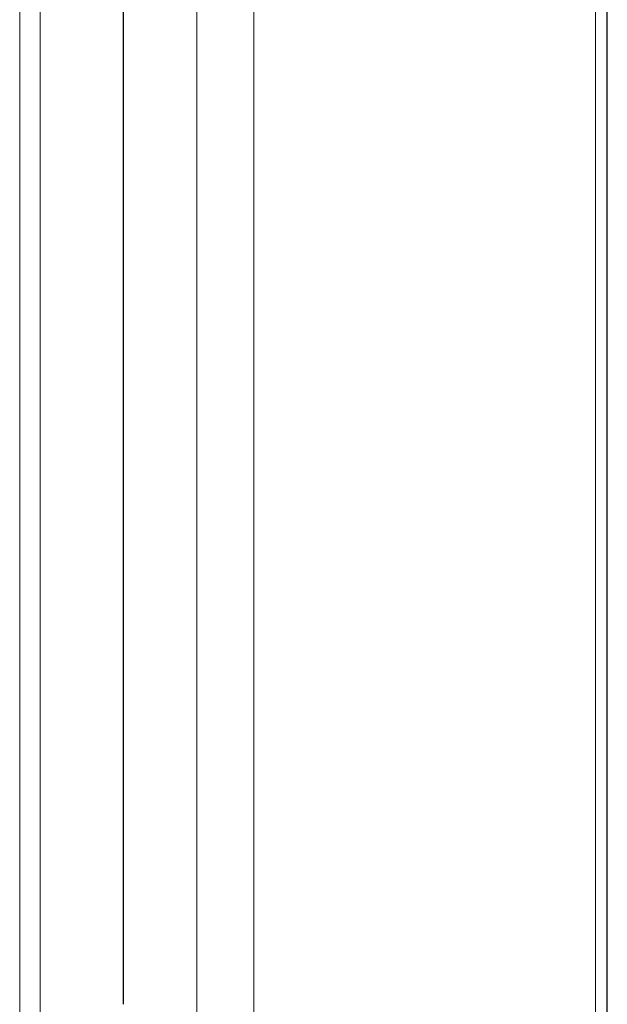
# Model space of a CAD drawing. Header units: millimetres. Extents: x 5 to 418, y 2 to 292.
# Tile 23 of 26: x 353 to 369, y 132 to 160. Entities that reach past the tile are written whole.
import ezdxf

# ---------------------------------------------------------------- set-up
doc = ezdxf.new("R2010")
doc.units = ezdxf.units.MM

msp = doc.modelspace()

# ---------------------------------------------------------------- linework, layer by layer
at = {"color": 7, "linetype": 'Continuous', "lineweight": 18}
for p, q in [((357.928, 215.4875), (357.928, 123.3816)), ((359.5119, 215.4875), (359.5119, 123.3816)), ((369.0154, 122.468), (369.0154, 204.1221)), ((353.0065, 130.2751), (353.0065, 201.0829)), ((353.5722, 130.2751), (353.5722, 201.0829))]:
    msp.add_line(p, q, dxfattribs=at)
at = {"color": 7, "linetype": 'Continuous', "lineweight": 25}
for p, q in [((369.3435, 122.0108), (369.3435, 203.6649)), ((355.8915, 132.2844), (355.8915, 202.927))]:
    msp.add_line(p, q, dxfattribs=at)

doc.saveas('drawing.dxf')
